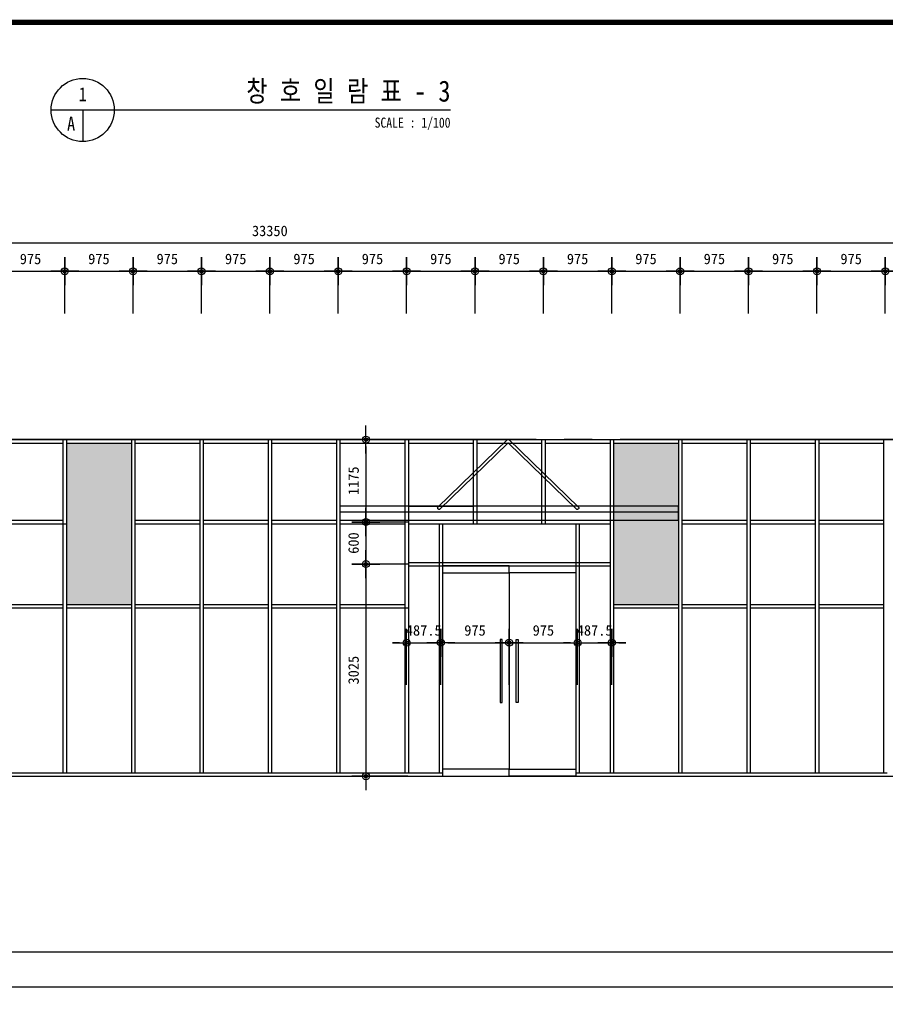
# Model space of a CAD drawing. Header units: millimetres. Extents: x 3445018 to 4174071, y -6064565 to -5122887.
# Tile 48 of 192: x 3769858 to 3782200, y -5601190 to -5587152. Entities that reach past the tile are written whole.
import ezdxf
from ezdxf.enums import TextEntityAlignment as Align

# ---------------------------------------------------------------- set-up
doc = ezdxf.new("R2010")
doc.units = ezdxf.units.MM
doc.header["$MEASUREMENT"] = 0
doc.linetypes.add('CEN', pattern=[66, 60, -2, 2, -2])
doc.layers.get('DEFPOINTS').update_dxf_attribs({"linetype": 'CONTINUOUS'})
for name, color, linetype in [('3', 3, 'CONTINUOUS'), ('A_GE_CEN', 1, 'CEN'), ('A_GE_FORM', 7, 'CONTINUOUS'), ('AA-XXXX-TEXT', 3, 'CONTINUOUS'), ('DIM', 7, 'CONTINUOUS'), ('SO-252', 252, 'CONTINUOUS'), ('TABLE', 7, 'CONTINUOUS'), ('TITLE', 3, 'CONTINUOUS'), ('WIN1', 4, 'CONTINUOUS'), ('WIN2', 9, 'CONTINUOUS')]:
    doc.layers.add(name, color=color, linetype=linetype)
doc.styles.add('HY울릉도 L', font='txt')
doc.styles.add('SDP-S', font='txt')
doc.dimstyles.new('SMDI-3', dxfattribs={"dimtxt": 3, "dimasz": 1, "dimexe": 2, "dimexo": 3, "dimgap": 1, "dimtad": 1, "dimdsep": 46, "dimtxsty": 'HY울릉도 L', "dimblk": 'Z_DOT', "dimcen": 2.5, "dimdle": 1.5, "dimclrd": 1, "dimclre": 1, "dimclrt": 2, "dimadec": 0, "dimazin": 0, "dimtfac": 1, "dimtix": 1, "dimtmove": 2, "dimatfit": 3, "dimldrblk": 'Z_DOT', "dimfxl": 2, "dimtvp": 1, "dimtolj": 1, "dimtzin": 0, "dimarcsym": 0})

# ---------------------------------------------------------------- blocks, each defined once
blk = doc.blocks.new('AW3')
at = {"layer": 'SO-252', "ltscale": 200}
h = blk.add_hatch(color=256, dxfattribs=at)
h.dxf.hatch_style = 1
h.paths.add_polyline_path([(3299063, -5424956), (3298138, -5424956), (3298138, -5427256), (3299063, -5427256)])
h.paths.add_polyline_path([(3306863, -5424956), (3305938, -5424956), (3305938, -5427256), (3306863, -5427256)])
h.paths.add_polyline_path([(3314663, -5424956), (3313738, -5424956), (3313738, -5427256), (3314663, -5427256)])
h.paths.add_polyline_path([(3322463, -5424955), (3321538, -5424955), (3321538, -5427256), (3322463, -5427256)])
at = {"layer": 'WIN1', "ltscale": 200}
for p, q in [((3292163, -5424906), (3325513, -5424906)), ((3305888, -5424906), (3305888, -5429656)), ((3305938, -5424906), (3305938, -5429656)), ((3306863, -5424906), (3306863, -5429656)), ((3306913, -5424906), (3306913, -5429656)), ((3307838, -5424906), (3307838, -5429656)), ((3307888, -5424906), (3307888, -5429656)), ((3308813, -5424906), (3308813, -5429656)), ((3308863, -5424906), (3308863, -5429656)), ((3309788, -5424906), (3309788, -5429656)), ((3309838, -5424906), (3309838, -5429656)), ((3310763, -5424906), (3310763, -5429656)), ((3310813, -5424906), (3310813, -5429656)), ((3311738, -5424906), (3311738, -5426106)), ((3311788, -5424906), (3311788, -5426106)), ((3312713, -5424906), (3312713, -5426106)), ((3312763, -5424906), (3312763, -5426106)), ((3313688, -5424906), (3313688, -5429656)), ((3313738, -5424906), (3313738, -5429656)), ((3314663, -5424906), (3314663, -5429656)), ((3314713, -5424906), (3314713, -5429656)), ((3315638, -5424906), (3315638, -5429656)), ((3315688, -5424906), (3315688, -5429656)), ((3316613, -5424906), (3316613, -5429656)), ((3316663, -5424906), (3316663, -5429656)), ((3317588, -5424906), (3317588, -5429656)), ((3304963, -5424956), (3305888, -5424956)), ((3305938, -5424956), (3306863, -5424956)), ((3306913, -5424956), (3307838, -5424956)), ((3307888, -5424956), (3308813, -5424956)), ((3308863, -5424956), (3309788, -5424956)), ((3309838, -5424956), (3310763, -5424956)), ((3310813, -5424956), (3311738, -5424956)), ((3311788, -5424956), (3312713, -5424956)), ((3312763, -5424956), (3313688, -5424956)), ((3313738, -5424956), (3314663, -5424956)), ((3314713, -5424956), (3315638, -5424956)), ((3315688, -5424956), (3316613, -5424956)), ((3316663, -5424956), (3317588, -5424956)), ((3304913, -5426106), (3305938, -5426106)), ((3304963, -5426056), (3305888, -5426056)), ((3306913, -5426056), (3307838, -5426056)), ((3306913, -5426106), (3307838, -5426106)), ((3307888, -5426056), (3308813, -5426056)), ((3307888, -5426106), (3308813, -5426106)), ((3308863, -5426056), (3309788, -5426056)), ((3308863, -5426106), (3309788, -5426106)), ((3309838, -5426056), (3310763, -5426056)), ((3309838, -5426106), (3310763, -5426106)), ((3310813, -5426056), (3311738, -5426056)), ((3310813, -5426106), (3311788, -5426106)), ((3311250, -5426106), (3311250, -5429656)), ((3311300, -5426106), (3311300, -5429606)), ((3311788, -5426056), (3312713, -5426056)), ((3311788, -5426106), (3312713, -5426106)), ((3312713, -5426106), (3313688, -5426106)), ((3312763, -5426056), (3313688, -5426056)), ((3313200, -5426106), (3313200, -5429606)), ((3313250, -5426106), (3313250, -5429656)), ((3314713, -5426056), (3315638, -5426056)), ((3314713, -5426106), (3315638, -5426106)), ((3315688, -5426056), (3316613, -5426056)), ((3315688, -5426106), (3316613, -5426106)), ((3316663, -5426056), (3317588, -5426056)), ((3316663, -5426106), (3317588, -5426106)), ((3310813, -5426656), (3313688, -5426656)), ((3310813, -5426706), (3313688, -5426706)), ((3312250, -5426806), (3312250, -5429606)), ((3304963, -5427256), (3305888, -5427256)), ((3304963, -5427306), (3305888, -5427306)), ((3305938, -5427256), (3306863, -5427256)), ((3305938, -5427306), (3306863, -5427306)), ((3306913, -5427256), (3307838, -5427256)), ((3306913, -5427306), (3307838, -5427306)), ((3307888, -5427256), (3308813, -5427256)), ((3307888, -5427306), (3308813, -5427306)), ((3308863, -5427256), (3309788, -5427256)), ((3308863, -5427306), (3309788, -5427306)), ((3309838, -5427256), (3310763, -5427256)), ((3309838, -5427306), (3310813, -5427306)), ((3313738, -5427256), (3314663, -5427256)), ((3313738, -5427306), (3314663, -5427306)), ((3314713, -5427256), (3315638, -5427256)), ((3314713, -5427306), (3315638, -5427306)), ((3315688, -5427256), (3316613, -5427256)), ((3315688, -5427306), (3316613, -5427306)), ((3316663, -5427256), (3317588, -5427256)), ((3316663, -5427306), (3317588, -5427306)), ((3296138, -5429656), (3311300, -5429656)), ((3313200, -5429656), (3317638, -5429656))]:
    blk.add_line(p, q, dxfattribs=at)
for points in [[(3311300, -5426806), (3312250, -5426806), (3312250, -5426706), (3311300, -5426706)], [(3313200, -5426806), (3312250, -5426806), (3312250, -5426706), (3313200, -5426706)], [(3311300, -5429706), (3312250, -5429706), (3312250, -5429606), (3311300, -5429606)], [(3313200, -5429706), (3312250, -5429706), (3312250, -5429606), (3313200, -5429606)]]:
    blk.add_lwpolyline(points, close=True, dxfattribs=at)
blk.add_lwpolyline([(3296138, -5429706), (3295188, -5429706), (3295188, -5429606), (3296138, -5429606), (3296138, -5429706), (3325513, -5429706)], dxfattribs=at)
at = {"layer": 'WIN2', "ltscale": 200}
for p, q in [((3310813, -5425856), (3311738, -5425856)), ((3309838, -5425936), (3314663, -5425936))]:
    blk.add_line(p, q, dxfattribs=at)
blk.add_lwpolyline([(3312225, -5424960), (3311262, -5425898, -0.414214), (3311241, -5425898), (3311234, -5425891, -0.414214), (3311234, -5425870), (3312225, -5424903, -0.421648), (3312247, -5424903), (3313238, -5425870, -0.414214), (3313238, -5425891), (3313231, -5425898, -0.414214), (3313210, -5425898), (3312247, -5424960, 0.421648)], format="xyb", close=True, dxfattribs=at)
for points in [[(3309838, -5426056), (3314663, -5426056), (3314663, -5425856), (3309838, -5425856)], [(3312120, -5428656), (3312150, -5428656), (3312150, -5427756), (3312120, -5427756)], [(3312380, -5428656), (3312350, -5428656), (3312350, -5427756), (3312380, -5427756)]]:
    blk.add_lwpolyline(points, close=True, dxfattribs=at)
blk = doc.blocks.new('sheet _서영')
at = {"layer": 'A_GE_FORM', "const_width": 1.5}
blk.add_lwpolyline([(-361868.49, -1059038.93), (-362670.49, -1059038.93), (-362670.49, -1058483.93), (-361868.49, -1058483.93)], close=True, dxfattribs=at)
blk = doc.blocks.new('Z_DOT')
at = {"layer": 'DIM', "color": 1, "ltscale": 3}
for p, q in [((0, -2), (0, 2)), ((-2, 0), (2, 0))]:
    blk.add_line(p, q, dxfattribs=at)
for radius in [0.5, 0.25]:
    blk.add_circle((0, 0), radius, dxfattribs=at)
blk = doc.blocks.new('*D572')
at = {"layer": 'DEFPOINTS', "color": 0, "ltscale": 3, "transparency": 16777216}
for p in [(3756750, -5590339), (3756750, -5591639), (3790100, -5591639)]:
    blk.add_point(p, dxfattribs=at)
at = {"layer": 'DIM', "color": 1, "lineweight": -2, "ltscale": 3, "transparency": 16777216}
for p, q in [((3756750, -5591339), (3756750, -5590139)), ((3790100, -5591339), (3790100, -5590139)), ((3790000, -5590339), (3756850, -5590339))]:
    blk.add_line(p, q, dxfattribs=at)
at = {"layer": 'DIM', "color": 1, "lineweight": -2, "ltscale": 3, "transparency": 16777216, "xscale": 100, "yscale": 100, "zscale": 100, "rotation": 180}
blk.add_blockref('Z_DOT', (3756750, -5590339), dxfattribs=at)
at = {"layer": 'DIM', "color": 1, "lineweight": -2, "ltscale": 3, "transparency": 16777216, "xscale": 100, "yscale": 100, "zscale": 100}
blk.add_blockref('Z_DOT', (3790100, -5590339), dxfattribs=at)
at = {"layer": 'DIM', "color": 2, "ltscale": 3, "transparency": 16777216, "insert": (3773425, -5590164), "char_height": 150, "attachment_point": 5, "style": 'SDP-S'}
blk.add_mtext('\\A1;33350', dxfattribs=at)
blk = doc.blocks.new('*D586')
at = {"layer": 'DEFPOINTS', "color": 0, "ltscale": 3, "transparency": 16777216}
for p in [(3770500, -5590739), (3769525, -5591639), (3770500, -5591639)]:
    blk.add_point(p, dxfattribs=at)
at = {"layer": 'DIM', "color": 1, "lineweight": -2, "ltscale": 3, "transparency": 16777216}
for p, q in [((3769525, -5591339), (3769525, -5590539)), ((3770500, -5591339), (3770500, -5590539)), ((3769625, -5590739), (3770400, -5590739))]:
    blk.add_line(p, q, dxfattribs=at)
at = {"layer": 'DIM', "color": 1, "lineweight": -2, "ltscale": 3, "transparency": 16777216, "xscale": 100, "yscale": 100, "zscale": 100, "rotation": 180}
blk.add_blockref('Z_DOT', (3769525, -5590739), dxfattribs=at)
at = {"layer": 'DIM', "color": 1, "lineweight": -2, "ltscale": 3, "transparency": 16777216, "xscale": 100, "yscale": 100, "zscale": 100}
blk.add_blockref('Z_DOT', (3770500, -5590739), dxfattribs=at)
at = {"layer": 'DIM', "color": 2, "ltscale": 3, "transparency": 16777216, "insert": (3770013, -5590564), "char_height": 150, "attachment_point": 5, "style": 'SDP-S'}
blk.add_mtext('\\A1;975', dxfattribs=at)
blk = doc.blocks.new('*D587')
at = {"layer": 'DEFPOINTS', "color": 0, "ltscale": 3, "transparency": 16777216}
for p in [(3771475, -5590739), (3770500, -5591639), (3771475, -5591639)]:
    blk.add_point(p, dxfattribs=at)
at = {"layer": 'DIM', "color": 1, "lineweight": -2, "ltscale": 3, "transparency": 16777216}
for p, q in [((3770500, -5591339), (3770500, -5590539)), ((3771475, -5591339), (3771475, -5590539)), ((3770600, -5590739), (3771375, -5590739))]:
    blk.add_line(p, q, dxfattribs=at)
at = {"layer": 'DIM', "color": 1, "lineweight": -2, "ltscale": 3, "transparency": 16777216, "xscale": 100, "yscale": 100, "zscale": 100, "rotation": 180}
blk.add_blockref('Z_DOT', (3770500, -5590739), dxfattribs=at)
at = {"layer": 'DIM', "color": 1, "lineweight": -2, "ltscale": 3, "transparency": 16777216, "xscale": 100, "yscale": 100, "zscale": 100}
blk.add_blockref('Z_DOT', (3771475, -5590739), dxfattribs=at)
at = {"layer": 'DIM', "color": 2, "ltscale": 3, "transparency": 16777216, "insert": (3770988, -5590564), "char_height": 150, "attachment_point": 5, "style": 'SDP-S'}
blk.add_mtext('\\A1;975', dxfattribs=at)
blk = doc.blocks.new('*D588')
at = {"layer": 'DEFPOINTS', "color": 0, "ltscale": 3, "transparency": 16777216}
for p in [(3772450, -5590739), (3771475, -5591639), (3772450, -5591639)]:
    blk.add_point(p, dxfattribs=at)
at = {"layer": 'DIM', "color": 1, "lineweight": -2, "ltscale": 3, "transparency": 16777216}
for p, q in [((3771475, -5591339), (3771475, -5590539)), ((3772450, -5591339), (3772450, -5590539)), ((3771575, -5590739), (3772350, -5590739))]:
    blk.add_line(p, q, dxfattribs=at)
at = {"layer": 'DIM', "color": 1, "lineweight": -2, "ltscale": 3, "transparency": 16777216, "xscale": 100, "yscale": 100, "zscale": 100, "rotation": 180}
blk.add_blockref('Z_DOT', (3771475, -5590739), dxfattribs=at)
at = {"layer": 'DIM', "color": 1, "lineweight": -2, "ltscale": 3, "transparency": 16777216, "xscale": 100, "yscale": 100, "zscale": 100}
blk.add_blockref('Z_DOT', (3772450, -5590739), dxfattribs=at)
at = {"layer": 'DIM', "color": 2, "ltscale": 3, "transparency": 16777216, "insert": (3771963, -5590564), "char_height": 150, "attachment_point": 5, "style": 'SDP-S'}
blk.add_mtext('\\A1;975', dxfattribs=at)
blk = doc.blocks.new('*D589')
at = {"layer": 'DEFPOINTS', "color": 0, "ltscale": 3, "transparency": 16777216}
for p in [(3773425, -5590739), (3772450, -5591639), (3773425, -5591639)]:
    blk.add_point(p, dxfattribs=at)
at = {"layer": 'DIM', "color": 1, "lineweight": -2, "ltscale": 3, "transparency": 16777216}
for p, q in [((3772450, -5591339), (3772450, -5590539)), ((3773425, -5591339), (3773425, -5590539)), ((3772550, -5590739), (3773325, -5590739))]:
    blk.add_line(p, q, dxfattribs=at)
at = {"layer": 'DIM', "color": 1, "lineweight": -2, "ltscale": 3, "transparency": 16777216, "xscale": 100, "yscale": 100, "zscale": 100, "rotation": 180}
blk.add_blockref('Z_DOT', (3772450, -5590739), dxfattribs=at)
at = {"layer": 'DIM', "color": 1, "lineweight": -2, "ltscale": 3, "transparency": 16777216, "xscale": 100, "yscale": 100, "zscale": 100}
blk.add_blockref('Z_DOT', (3773425, -5590739), dxfattribs=at)
at = {"layer": 'DIM', "color": 2, "ltscale": 3, "transparency": 16777216, "insert": (3772938, -5590564), "char_height": 150, "attachment_point": 5, "style": 'SDP-S'}
blk.add_mtext('\\A1;975', dxfattribs=at)
blk = doc.blocks.new('*D590')
at = {"layer": 'DEFPOINTS', "color": 0, "ltscale": 3, "transparency": 16777216}
for p in [(3774400, -5590739), (3773425, -5591639), (3774400, -5591639)]:
    blk.add_point(p, dxfattribs=at)
at = {"layer": 'DIM', "color": 1, "lineweight": -2, "ltscale": 3, "transparency": 16777216}
for p, q in [((3773425, -5591339), (3773425, -5590539)), ((3774400, -5591339), (3774400, -5590539)), ((3773525, -5590739), (3774300, -5590739))]:
    blk.add_line(p, q, dxfattribs=at)
at = {"layer": 'DIM', "color": 1, "lineweight": -2, "ltscale": 3, "transparency": 16777216, "xscale": 100, "yscale": 100, "zscale": 100, "rotation": 180}
blk.add_blockref('Z_DOT', (3773425, -5590739), dxfattribs=at)
at = {"layer": 'DIM', "color": 1, "lineweight": -2, "ltscale": 3, "transparency": 16777216, "xscale": 100, "yscale": 100, "zscale": 100}
blk.add_blockref('Z_DOT', (3774400, -5590739), dxfattribs=at)
at = {"layer": 'DIM', "color": 2, "ltscale": 3, "transparency": 16777216, "insert": (3773913, -5590564), "char_height": 150, "attachment_point": 5, "style": 'SDP-S'}
blk.add_mtext('\\A1;975', dxfattribs=at)
blk = doc.blocks.new('*D591')
at = {"layer": 'DEFPOINTS', "color": 0, "ltscale": 3, "transparency": 16777216}
for p in [(3775375, -5590739), (3774400, -5591639), (3775375, -5591639)]:
    blk.add_point(p, dxfattribs=at)
at = {"layer": 'DIM', "color": 1, "lineweight": -2, "ltscale": 3, "transparency": 16777216}
for p, q in [((3774400, -5591339), (3774400, -5590539)), ((3775375, -5591339), (3775375, -5590539)), ((3774500, -5590739), (3775275, -5590739))]:
    blk.add_line(p, q, dxfattribs=at)
at = {"layer": 'DIM', "color": 1, "lineweight": -2, "ltscale": 3, "transparency": 16777216, "xscale": 100, "yscale": 100, "zscale": 100, "rotation": 180}
blk.add_blockref('Z_DOT', (3774400, -5590739), dxfattribs=at)
at = {"layer": 'DIM', "color": 1, "lineweight": -2, "ltscale": 3, "transparency": 16777216, "xscale": 100, "yscale": 100, "zscale": 100}
blk.add_blockref('Z_DOT', (3775375, -5590739), dxfattribs=at)
at = {"layer": 'DIM', "color": 2, "ltscale": 3, "transparency": 16777216, "insert": (3774888, -5590564), "char_height": 150, "attachment_point": 5, "style": 'SDP-S'}
blk.add_mtext('\\A1;975', dxfattribs=at)
blk = doc.blocks.new('*D592')
at = {"layer": 'DEFPOINTS', "color": 0, "ltscale": 3, "transparency": 16777216}
for p in [(3776350, -5590739), (3775375, -5591639), (3776350, -5591639)]:
    blk.add_point(p, dxfattribs=at)
at = {"layer": 'DIM', "color": 1, "lineweight": -2, "ltscale": 3, "transparency": 16777216}
for p, q in [((3775375, -5591339), (3775375, -5590539)), ((3776350, -5591339), (3776350, -5590539)), ((3775475, -5590739), (3776250, -5590739))]:
    blk.add_line(p, q, dxfattribs=at)
at = {"layer": 'DIM', "color": 1, "lineweight": -2, "ltscale": 3, "transparency": 16777216, "xscale": 100, "yscale": 100, "zscale": 100, "rotation": 180}
blk.add_blockref('Z_DOT', (3775375, -5590739), dxfattribs=at)
at = {"layer": 'DIM', "color": 1, "lineweight": -2, "ltscale": 3, "transparency": 16777216, "xscale": 100, "yscale": 100, "zscale": 100}
blk.add_blockref('Z_DOT', (3776350, -5590739), dxfattribs=at)
at = {"layer": 'DIM', "color": 2, "ltscale": 3, "transparency": 16777216, "insert": (3775863, -5590564), "char_height": 150, "attachment_point": 5, "style": 'SDP-S'}
blk.add_mtext('\\A1;975', dxfattribs=at)
blk = doc.blocks.new('*D593')
at = {"layer": 'DEFPOINTS', "color": 0, "ltscale": 3, "transparency": 16777216}
for p in [(3777325, -5590739), (3776350, -5591639), (3777325, -5591639)]:
    blk.add_point(p, dxfattribs=at)
at = {"layer": 'DIM', "color": 1, "lineweight": -2, "ltscale": 3, "transparency": 16777216}
for p, q in [((3776350, -5591339), (3776350, -5590539)), ((3777325, -5591339), (3777325, -5590539)), ((3776450, -5590739), (3777225, -5590739))]:
    blk.add_line(p, q, dxfattribs=at)
at = {"layer": 'DIM', "color": 1, "lineweight": -2, "ltscale": 3, "transparency": 16777216, "xscale": 100, "yscale": 100, "zscale": 100, "rotation": 180}
blk.add_blockref('Z_DOT', (3776350, -5590739), dxfattribs=at)
at = {"layer": 'DIM', "color": 1, "lineweight": -2, "ltscale": 3, "transparency": 16777216, "xscale": 100, "yscale": 100, "zscale": 100}
blk.add_blockref('Z_DOT', (3777325, -5590739), dxfattribs=at)
at = {"layer": 'DIM', "color": 2, "ltscale": 3, "transparency": 16777216, "insert": (3776838, -5590564), "char_height": 150, "attachment_point": 5, "style": 'SDP-S'}
blk.add_mtext('\\A1;975', dxfattribs=at)
blk = doc.blocks.new('*D594')
at = {"layer": 'DEFPOINTS', "color": 0, "ltscale": 3, "transparency": 16777216}
for p in [(3778300, -5590739), (3777325, -5591639), (3778300, -5591639)]:
    blk.add_point(p, dxfattribs=at)
at = {"layer": 'DIM', "color": 1, "lineweight": -2, "ltscale": 3, "transparency": 16777216}
for p, q in [((3777325, -5591339), (3777325, -5590539)), ((3778300, -5591339), (3778300, -5590539)), ((3777425, -5590739), (3778200, -5590739))]:
    blk.add_line(p, q, dxfattribs=at)
at = {"layer": 'DIM', "color": 1, "lineweight": -2, "ltscale": 3, "transparency": 16777216, "xscale": 100, "yscale": 100, "zscale": 100, "rotation": 180}
blk.add_blockref('Z_DOT', (3777325, -5590739), dxfattribs=at)
at = {"layer": 'DIM', "color": 1, "lineweight": -2, "ltscale": 3, "transparency": 16777216, "xscale": 100, "yscale": 100, "zscale": 100}
blk.add_blockref('Z_DOT', (3778300, -5590739), dxfattribs=at)
at = {"layer": 'DIM', "color": 2, "ltscale": 3, "transparency": 16777216, "insert": (3777813, -5590564), "char_height": 150, "attachment_point": 5, "style": 'SDP-S'}
blk.add_mtext('\\A1;975', dxfattribs=at)
blk = doc.blocks.new('*D595')
at = {"layer": 'DEFPOINTS', "color": 0, "ltscale": 3, "transparency": 16777216}
for p in [(3779275, -5590739), (3778300, -5591639), (3779275, -5591639)]:
    blk.add_point(p, dxfattribs=at)
at = {"layer": 'DIM', "color": 1, "lineweight": -2, "ltscale": 3, "transparency": 16777216}
for p, q in [((3778300, -5591339), (3778300, -5590539)), ((3779275, -5591339), (3779275, -5590539)), ((3778400, -5590739), (3779175, -5590739))]:
    blk.add_line(p, q, dxfattribs=at)
at = {"layer": 'DIM', "color": 1, "lineweight": -2, "ltscale": 3, "transparency": 16777216, "xscale": 100, "yscale": 100, "zscale": 100, "rotation": 180}
blk.add_blockref('Z_DOT', (3778300, -5590739), dxfattribs=at)
at = {"layer": 'DIM', "color": 1, "lineweight": -2, "ltscale": 3, "transparency": 16777216, "xscale": 100, "yscale": 100, "zscale": 100}
blk.add_blockref('Z_DOT', (3779275, -5590739), dxfattribs=at)
at = {"layer": 'DIM', "color": 2, "ltscale": 3, "transparency": 16777216, "insert": (3778788, -5590564), "char_height": 150, "attachment_point": 5, "style": 'SDP-S'}
blk.add_mtext('\\A1;975', dxfattribs=at)
blk = doc.blocks.new('*D596')
at = {"layer": 'DEFPOINTS', "color": 0, "ltscale": 3, "transparency": 16777216}
for p in [(3780250, -5590739), (3779275, -5591639), (3780250, -5591639)]:
    blk.add_point(p, dxfattribs=at)
at = {"layer": 'DIM', "color": 1, "lineweight": -2, "ltscale": 3, "transparency": 16777216}
for p, q in [((3779275, -5591339), (3779275, -5590539)), ((3780250, -5591339), (3780250, -5590539)), ((3779375, -5590739), (3780150, -5590739))]:
    blk.add_line(p, q, dxfattribs=at)
at = {"layer": 'DIM', "color": 1, "lineweight": -2, "ltscale": 3, "transparency": 16777216, "xscale": 100, "yscale": 100, "zscale": 100, "rotation": 180}
blk.add_blockref('Z_DOT', (3779275, -5590739), dxfattribs=at)
at = {"layer": 'DIM', "color": 1, "lineweight": -2, "ltscale": 3, "transparency": 16777216, "xscale": 100, "yscale": 100, "zscale": 100}
blk.add_blockref('Z_DOT', (3780250, -5590739), dxfattribs=at)
at = {"layer": 'DIM', "color": 2, "ltscale": 3, "transparency": 16777216, "insert": (3779763, -5590564), "char_height": 150, "attachment_point": 5, "style": 'SDP-S'}
blk.add_mtext('\\A1;975', dxfattribs=at)
blk = doc.blocks.new('*D597')
at = {"layer": 'DEFPOINTS', "color": 0, "ltscale": 3, "transparency": 16777216}
for p in [(3781225, -5590739), (3780250, -5591639), (3781225, -5591639)]:
    blk.add_point(p, dxfattribs=at)
at = {"layer": 'DIM', "color": 1, "lineweight": -2, "ltscale": 3, "transparency": 16777216}
for p, q in [((3780250, -5591339), (3780250, -5590539)), ((3781225, -5591339), (3781225, -5590539)), ((3780350, -5590739), (3781125, -5590739))]:
    blk.add_line(p, q, dxfattribs=at)
at = {"layer": 'DIM', "color": 1, "lineweight": -2, "ltscale": 3, "transparency": 16777216, "xscale": 100, "yscale": 100, "zscale": 100, "rotation": 180}
blk.add_blockref('Z_DOT', (3780250, -5590739), dxfattribs=at)
at = {"layer": 'DIM', "color": 1, "lineweight": -2, "ltscale": 3, "transparency": 16777216, "xscale": 100, "yscale": 100, "zscale": 100}
blk.add_blockref('Z_DOT', (3781225, -5590739), dxfattribs=at)
at = {"layer": 'DIM', "color": 2, "ltscale": 3, "transparency": 16777216, "insert": (3780738, -5590564), "char_height": 150, "attachment_point": 5, "style": 'SDP-S'}
blk.add_mtext('\\A1;975', dxfattribs=at)
blk = doc.blocks.new('*D598')
at = {"layer": 'DEFPOINTS', "color": 0, "ltscale": 3, "transparency": 16777216}
for p in [(3782200, -5590739), (3781225, -5591639), (3782200, -5591639)]:
    blk.add_point(p, dxfattribs=at)
at = {"layer": 'DIM', "color": 1, "lineweight": -2, "ltscale": 3, "transparency": 16777216}
for p, q in [((3781225, -5591339), (3781225, -5590539)), ((3782200, -5591339), (3782200, -5590539)), ((3781325, -5590739), (3782100, -5590739))]:
    blk.add_line(p, q, dxfattribs=at)
at = {"layer": 'DIM', "color": 1, "lineweight": -2, "ltscale": 3, "transparency": 16777216, "xscale": 100, "yscale": 100, "zscale": 100, "rotation": 180}
blk.add_blockref('Z_DOT', (3781225, -5590739), dxfattribs=at)
at = {"layer": 'DIM', "color": 1, "lineweight": -2, "ltscale": 3, "transparency": 16777216, "xscale": 100, "yscale": 100, "zscale": 100}
blk.add_blockref('Z_DOT', (3782200, -5590739), dxfattribs=at)
at = {"layer": 'DIM', "color": 2, "ltscale": 3, "transparency": 16777216, "insert": (3781713, -5590564), "char_height": 150, "attachment_point": 5, "style": 'SDP-S'}
blk.add_mtext('\\A1;975', dxfattribs=at)
blk = doc.blocks.new('*D599')
at = {"layer": 'DEFPOINTS', "color": 0, "ltscale": 3, "transparency": 16777216}
for p in [(3783175, -5590739), (3782200, -5591639), (3783175, -5591639)]:
    blk.add_point(p, dxfattribs=at)
at = {"layer": 'DIM', "color": 1, "lineweight": -2, "ltscale": 3, "transparency": 16777216}
for p, q in [((3782200, -5591339), (3782200, -5590539)), ((3783175, -5591339), (3783175, -5590539)), ((3782300, -5590739), (3783075, -5590739))]:
    blk.add_line(p, q, dxfattribs=at)
at = {"layer": 'DIM', "color": 1, "lineweight": -2, "ltscale": 3, "transparency": 16777216, "xscale": 100, "yscale": 100, "zscale": 100, "rotation": 180}
blk.add_blockref('Z_DOT', (3782200, -5590739), dxfattribs=at)
at = {"layer": 'DIM', "color": 1, "lineweight": -2, "ltscale": 3, "transparency": 16777216, "xscale": 100, "yscale": 100, "zscale": 100}
blk.add_blockref('Z_DOT', (3783175, -5590739), dxfattribs=at)
at = {"layer": 'DIM', "color": 2, "ltscale": 3, "transparency": 16777216, "insert": (3782688, -5590564), "char_height": 150, "attachment_point": 5, "style": 'SDP-S'}
blk.add_mtext('\\A1;975', dxfattribs=at)
blk = doc.blocks.new('*D610')
at = {"layer": 'DEFPOINTS', "color": 0, "ltscale": 3, "transparency": 16777216}
for p in [(3776838, -5596035), (3775863, -5596935), (3776838, -5596935)]:
    blk.add_point(p, dxfattribs=at)
at = {"layer": 'DIM', "color": 1, "lineweight": -2, "ltscale": 3, "transparency": 16777216}
for p, q in [((3775863, -5596635), (3775863, -5595835)), ((3776838, -5596635), (3776838, -5595835)), ((3775963, -5596035), (3776738, -5596035))]:
    blk.add_line(p, q, dxfattribs=at)
at = {"layer": 'DIM', "color": 1, "lineweight": -2, "ltscale": 3, "transparency": 16777216, "xscale": 100, "yscale": 100, "zscale": 100, "rotation": 180}
blk.add_blockref('Z_DOT', (3775863, -5596035), dxfattribs=at)
at = {"layer": 'DIM', "color": 1, "lineweight": -2, "ltscale": 3, "transparency": 16777216, "xscale": 100, "yscale": 100, "zscale": 100}
blk.add_blockref('Z_DOT', (3776838, -5596035), dxfattribs=at)
at = {"layer": 'DIM', "color": 2, "ltscale": 3, "transparency": 16777216, "insert": (3776350, -5595860), "char_height": 150, "attachment_point": 5, "style": 'SDP-S'}
blk.add_mtext('\\A1;975', dxfattribs=at)
blk = doc.blocks.new('*D611')
at = {"layer": 'DEFPOINTS', "color": 0, "ltscale": 3, "transparency": 16777216}
for p in [(3775863, -5596035), (3775375, -5596935), (3775863, -5596935)]:
    blk.add_point(p, dxfattribs=at)
at = {"layer": 'DIM', "color": 1, "lineweight": -2, "ltscale": 3, "transparency": 16777216}
for p, q in [((3775375, -5596635), (3775375, -5595835)), ((3775863, -5596635), (3775863, -5595835)), ((3775275, -5596035), (3775175, -5596035)), ((3775375, -5596035), (3775863, -5596035)), ((3775963, -5596035), (3776063, -5596035))]:
    blk.add_line(p, q, dxfattribs=at)
at = {"layer": 'DIM', "color": 1, "lineweight": -2, "ltscale": 3, "transparency": 16777216, "xscale": 100, "yscale": 100, "zscale": 100}
blk.add_blockref('Z_DOT', (3775375, -5596035), dxfattribs=at)
at = {"layer": 'DIM', "color": 1, "lineweight": -2, "ltscale": 3, "transparency": 16777216, "xscale": 100, "yscale": 100, "zscale": 100, "rotation": 180}
blk.add_blockref('Z_DOT', (3775863, -5596035), dxfattribs=at)
at = {"layer": 'DIM', "color": 2, "ltscale": 3, "transparency": 16777216, "insert": (3775619, -5595860), "char_height": 150, "attachment_point": 5, "style": 'SDP-S'}
blk.add_mtext('\\A1;487.5', dxfattribs=at)
blk = doc.blocks.new('*D612')
at = {"layer": 'DEFPOINTS', "color": 0, "ltscale": 3, "transparency": 16777216}
for p in [(3778300, -5596035), (3777813, -5596935), (3778300, -5596935)]:
    blk.add_point(p, dxfattribs=at)
at = {"layer": 'DIM', "color": 1, "lineweight": -2, "ltscale": 3, "transparency": 16777216}
for p, q in [((3777813, -5596635), (3777813, -5595835)), ((3778300, -5596635), (3778300, -5595835)), ((3777713, -5596035), (3777613, -5596035)), ((3777813, -5596035), (3778300, -5596035)), ((3778400, -5596035), (3778500, -5596035))]:
    blk.add_line(p, q, dxfattribs=at)
at = {"layer": 'DIM', "color": 1, "lineweight": -2, "ltscale": 3, "transparency": 16777216, "xscale": 100, "yscale": 100, "zscale": 100}
blk.add_blockref('Z_DOT', (3777813, -5596035), dxfattribs=at)
at = {"layer": 'DIM', "color": 1, "lineweight": -2, "ltscale": 3, "transparency": 16777216, "xscale": 100, "yscale": 100, "zscale": 100, "rotation": 180}
blk.add_blockref('Z_DOT', (3778300, -5596035), dxfattribs=at)
at = {"layer": 'DIM', "color": 2, "ltscale": 3, "transparency": 16777216, "insert": (3778056, -5595860), "char_height": 150, "attachment_point": 5, "style": 'SDP-S'}
blk.add_mtext('\\A1;487.5', dxfattribs=at)
blk = doc.blocks.new('*D613')
at = {"layer": 'DEFPOINTS', "color": 0, "ltscale": 3, "transparency": 16777216}
for p in [(3777813, -5596035), (3776838, -5596935), (3777813, -5596935)]:
    blk.add_point(p, dxfattribs=at)
at = {"layer": 'DIM', "color": 1, "lineweight": -2, "ltscale": 3, "transparency": 16777216}
for p, q in [((3776838, -5596635), (3776838, -5595835)), ((3777813, -5596635), (3777813, -5595835)), ((3776938, -5596035), (3777713, -5596035))]:
    blk.add_line(p, q, dxfattribs=at)
at = {"layer": 'DIM', "color": 1, "lineweight": -2, "ltscale": 3, "transparency": 16777216, "xscale": 100, "yscale": 100, "zscale": 100, "rotation": 180}
blk.add_blockref('Z_DOT', (3776838, -5596035), dxfattribs=at)
at = {"layer": 'DIM', "color": 1, "lineweight": -2, "ltscale": 3, "transparency": 16777216, "xscale": 100, "yscale": 100, "zscale": 100}
blk.add_blockref('Z_DOT', (3777813, -5596035), dxfattribs=at)
at = {"layer": 'DIM', "color": 2, "ltscale": 3, "transparency": 16777216, "insert": (3777325, -5595860), "char_height": 150, "attachment_point": 5, "style": 'SDP-S'}
blk.add_mtext('\\A1;975', dxfattribs=at)
blk = doc.blocks.new('*D614')
at = {"layer": 'DEFPOINTS', "color": 0, "ltscale": 3, "transparency": 16777216}
for p in [(3775694, -5594314), (3774795, -5594914), (3775694, -5594914)]:
    blk.add_point(p, dxfattribs=at)
at = {"layer": 'DIM', "color": 1, "lineweight": -2, "ltscale": 3, "transparency": 16777216}
for p, q in [((3775394, -5594314), (3774595, -5594314)), ((3774795, -5594414), (3774795, -5594814)), ((3775394, -5594914), (3774595, -5594914))]:
    blk.add_line(p, q, dxfattribs=at)
at = {"layer": 'DIM', "color": 1, "lineweight": -2, "ltscale": 3, "transparency": 16777216, "xscale": 100, "yscale": 100, "zscale": 100}
for p, rotation in [((3774795, -5594314), 90), ((3774795, -5594914), 270)]:
    blk.add_blockref('Z_DOT', p, dxfattribs=dict(at, rotation=rotation))
at = {"layer": 'DIM', "color": 2, "ltscale": 3, "transparency": 16777216, "insert": (3774619, -5594614), "char_height": 150, "attachment_point": 5, "rotation": 90, "style": 'SDP-S'}
blk.add_mtext('\\A1;600', dxfattribs=at)
blk = doc.blocks.new('*D615')
at = {"layer": 'DEFPOINTS', "color": 0, "ltscale": 3, "transparency": 16777216}
for p in [(3775694, -5594914), (3774795, -5597938), (3775694, -5597938)]:
    blk.add_point(p, dxfattribs=at)
at = {"layer": 'DIM', "color": 1, "lineweight": -2, "ltscale": 3, "transparency": 16777216}
for p, q in [((3775394, -5594914), (3774595, -5594914)), ((3774795, -5595014), (3774795, -5597838)), ((3775394, -5597938), (3774595, -5597938))]:
    blk.add_line(p, q, dxfattribs=at)
at = {"layer": 'DIM', "color": 1, "lineweight": -2, "ltscale": 3, "transparency": 16777216, "xscale": 100, "yscale": 100, "zscale": 100}
for p, rotation in [((3774795, -5594914), 90), ((3774795, -5597938), 270)]:
    blk.add_blockref('Z_DOT', p, dxfattribs=dict(at, rotation=rotation))
at = {"layer": 'DIM', "color": 2, "ltscale": 3, "transparency": 16777216, "insert": (3774619, -5596426), "char_height": 150, "attachment_point": 5, "rotation": 90, "style": 'SDP-S'}
blk.add_mtext('\\A1;3025', dxfattribs=at)
blk = doc.blocks.new('*D616')
at = {"layer": 'DEFPOINTS', "color": 0, "ltscale": 3, "transparency": 16777216}
for p in [(3775694, -5593139), (3774795, -5594314), (3775694, -5594314)]:
    blk.add_point(p, dxfattribs=at)
at = {"layer": 'DIM', "color": 1, "lineweight": -2, "ltscale": 3, "transparency": 16777216}
for p, q in [((3775394, -5593139), (3774595, -5593139)), ((3774795, -5593239), (3774795, -5594214)), ((3775394, -5594314), (3774595, -5594314))]:
    blk.add_line(p, q, dxfattribs=at)
at = {"layer": 'DIM', "color": 1, "lineweight": -2, "ltscale": 3, "transparency": 16777216, "xscale": 100, "yscale": 100, "zscale": 100}
for p, rotation in [((3774795, -5593139), 90), ((3774795, -5594314), 270)]:
    blk.add_blockref('Z_DOT', p, dxfattribs=dict(at, rotation=rotation))
at = {"layer": 'DIM', "color": 2, "ltscale": 3, "transparency": 16777216, "insert": (3774619, -5593726), "char_height": 150, "attachment_point": 5, "rotation": 90, "style": 'SDP-S'}
blk.add_mtext('\\A1;1175', dxfattribs=at)

msp = doc.modelspace()

# ---------------------------------------------------------------- linework, layer by layer
at = {"layer": 'A_GE_CEN', "ltscale": 200}
msp.add_line((3790421.4, -5593138.636), (3756546.4, -5593138.636), dxfattribs=at)
at = {"layer": 'A_GE_CEN'}
msp.add_line((3756546.4, -5597937.414), (3790421.4, -5597939.044), dxfattribs=at)
at = {"layer": 'TABLE', "color": 8}
for p, q in [((3754546.4, -5600439.949), (3790421.4, -5600439.949)), ((3757546.4, -5600939.949), (3790421.4, -5600939.949))]:
    msp.add_line(p, q, dxfattribs=at)
at = {"layer": 'TITLE', "color": 0}
for p, q in [((3770306.618, -5588439.949), (3776001.183, -5588439.949)), ((3770756.618, -5588439.949), (3770756.618, -5588889.949))]:
    msp.add_line(p, q, dxfattribs=at)
msp.add_circle((3770756.618, -5588439.949), 450, dxfattribs=at)

# ---------------------------------------------------------------- block references
at = {"layer": '3', "xscale": 50, "yscale": 50, "zscale": 50}
msp.add_blockref('sheet _서영', (21888070.9, 47337006.801), dxfattribs=at)
at = {"layer": 'WIN2'}
msp.add_blockref('AW3', (464587.188, -168233.044), dxfattribs=at)

# ---------------------------------------------------------------- texts
at = {"layer": 'AA-XXXX-TEXT', "width": 0.85}
for s, height, p in [('창 호 일 람 표 - 3', 300, (3776001.183, -5588169.949)), ('SCALE : 1/100', 144, (3776001.183, -5588619.949))]:
    msp.add_text(s, height=height, dxfattribs=at).set_placement(p, align=Align.MIDDLE_RIGHT)
for s, p in [('1', (3770756.618, -5588214.949)), ('A', (3770591.618, -5588634.949))]:
    msp.add_text(s, height=200, dxfattribs=at).set_placement(p, align=Align.MIDDLE)

# ---------------------------------------------------------------- dimensions: what is measured, and where the dimension line sits
at = {"layer": 'DIM', "ltscale": 3}
dim = msp.add_linear_dim(base=(3756750.045, -5590338.636), p1=(3790100.045, -5591638.636), p2=(3756750.045, -5591638.636), dimstyle='SMDI-3', override={"dimscale": 100, "dimtxt": 1.5, "dimtxsty": 'SDP-S'}, dxfattribs=at)
dim.commit()
dim.dimension.update_dxf_attribs({"geometry": '*D572', "text_midpoint": (3773425.045, -5590163.534)})
for base, p1, p2, angle, picture, middle in [((3770500.046, -5590738.657), (3769525.046, -5591638.636), (3770500.046, -5591638.636), 180, '*D586', (3770012.546, -5590563.555)), ((3771475.046, -5590738.657), (3770500.046, -5591638.636), (3771475.046, -5591638.636), 180, '*D587', (3770987.546, -5590563.555)), ((3772450.046, -5590738.657), (3771475.046, -5591638.636), (3772450.046, -5591638.636), 180, '*D588', (3771962.546, -5590563.555)), ((3773425.046, -5590738.657), (3772450.046, -5591638.636), (3773425.046, -5591638.636), 180, '*D589', (3772937.546, -5590563.555)), ((3774400.046, -5590738.657), (3773425.046, -5591638.636), (3774400.046, -5591638.636), 180, '*D590', (3773912.546, -5590563.555)), ((3775375.046, -5590738.657), (3774400.046, -5591638.636), (3775375.046, -5591638.636), 180, '*D591', (3774887.546, -5590563.555)), ((3776350.046, -5590738.657), (3775375.046, -5591638.636), (3776350.046, -5591638.636), 180, '*D592', (3775862.546, -5590563.555)), ((3777325.046, -5590738.657), (3776350.046, -5591638.636), (3777325.046, -5591638.636), 180, '*D593', (3776837.546, -5590563.555)), ((3778300.046, -5590738.657), (3777325.046, -5591638.636), (3778300.046, -5591638.636), 180, '*D594', (3777812.546, -5590563.555)), ((3779275.046, -5590738.657), (3778300.046, -5591638.636), (3779275.046, -5591638.636), 180, '*D595', (3778787.546, -5590563.555)), ((3780250.046, -5590738.657), (3779275.046, -5591638.636), (3780250.046, -5591638.636), 180, '*D596', (3779762.546, -5590563.555)), ((3781225.046, -5590738.657), (3780250.046, -5591638.636), (3781225.046, -5591638.636), 180, '*D597', (3780737.546, -5590563.555)), ((3782200.046, -5590738.657), (3781225.046, -5591638.636), (3782200.046, -5591638.636), 180, '*D598', (3781712.546, -5590563.555)), ((3783175.046, -5590738.657), (3782200.046, -5591638.636), (3783175.046, -5591638.636), 180, '*D599', (3782687.546, -5590563.555)), ((3774794.504, -5594313.636), (3775694.483, -5593138.636), (3775694.483, -5594313.636), 90, '*D616', (3774619.402, -5593726.136)), ((3774794.504, -5594913.636), (3775694.483, -5594313.636), (3775694.483, -5594913.636), 90, '*D614', (3774619.402, -5594613.636)), ((3775862.545, -5596034.656), (3775375.045, -5596934.635), (3775862.545, -5596934.635), 180, '*D611', (3775618.795, -5595859.554)), ((3776837.545, -5596034.656), (3775862.545, -5596934.635), (3776837.545, -5596934.635), 180, '*D610', (3776350.045, -5595859.554)), ((3777812.545, -5596034.656), (3776837.545, -5596934.635), (3777812.545, -5596934.635), 180, '*D613', (3777325.045, -5595859.554)), ((3778300.045, -5596034.656), (3777812.545, -5596934.635), (3778300.045, -5596934.635), 180, '*D612', (3778056.295, -5595859.554))]:
    dim = msp.add_linear_dim(base=base, p1=p1, p2=p2, angle=angle, dimstyle='SMDI-3', override={"dimscale": 100, "dimtxt": 1.5, "dimtxsty": 'SDP-S'}, dxfattribs=at)
    dim.commit()
    dim.dimension.update_dxf_attribs({"geometry": picture, "text_midpoint": middle})
dim = msp.add_linear_dim(base=(3774794.504, -5597938.007), p1=(3775694.483, -5594913.636), p2=(3775694.366, -5597938.007), angle=90, text='3025', dimstyle='SMDI-3', override={"dimscale": 100, "dimtxt": 1.5, "dimtxsty": 'SDP-S'}, dxfattribs=at)
dim.commit()
dim.dimension.update_dxf_attribs({"geometry": '*D615', "text_midpoint": (3774619.402, -5596425.821)})

doc.saveas('drawing.dxf')
